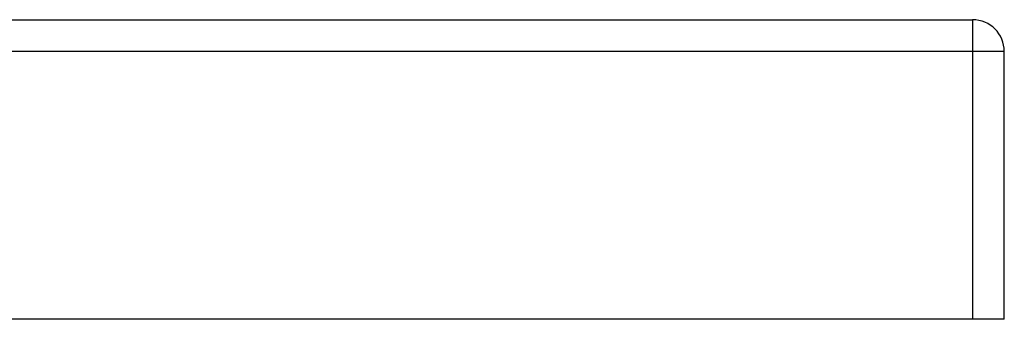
# Model space of a CAD drawing. Header units: inches. Extents: x 7 to 228, y 17 to 114.
# Tile 87 of 143: x 51.976 to 55.048, y 112.785 to 113.719. Entities that reach past the tile are written whole.
import ezdxf

# ---------------------------------------------------------------- set-up
doc = ezdxf.new("R2010")
doc.units = ezdxf.units.IN
doc.header["$MEASUREMENT"] = 0
doc.layers.add('Visible Edges(ANSI)', color=7, linetype='Continuous', lineweight=25)
doc.layers.add('Visible Tangent Edges(ANSI)', color=7, linetype='Continuous', lineweight=25)

msp = doc.modelspace()

# ---------------------------------------------------------------- linework, layer by layer
at = {"layer": 'Visible Edges(ANSI)'}
for p, q in [((7.3436, 113.7192), (54.9486, 113.7192)), ((55.0476, 112.7852), (55.0476, 113.6202)), ((54.9486, 112.7852), (7.3436, 112.7852)), ((55.0476, 112.7852), (54.9486, 112.7852))]:
    msp.add_line(p, q, dxfattribs=at)
msp.add_arc((54.9486, 113.6202), 0.099, 0, 90, dxfattribs=at)
at = {"layer": 'Visible Tangent Edges(ANSI)'}
for p, q in [((54.9486, 113.7192), (54.9486, 113.6202)), ((54.9486, 113.6202), (7.3436, 113.6202)), ((55.0476, 113.6202), (54.9486, 113.6202)), ((54.9486, 113.6202), (54.9486, 112.7852))]:
    msp.add_line(p, q, dxfattribs=at)

doc.saveas('drawing.dxf')
